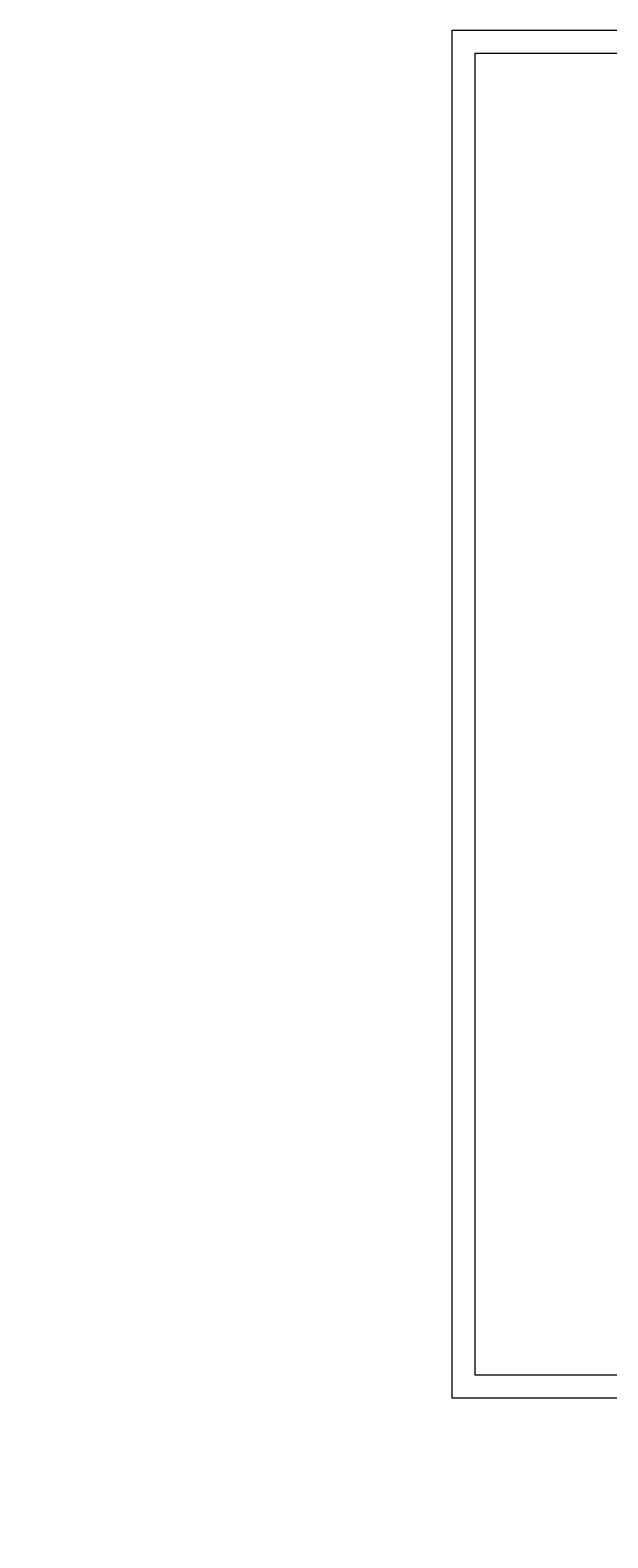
# Model space of a CAD drawing. Header units: millimetres. Extents: x 6814 to 76439, y 4251 to 11598.
# Tile 19 of 30: x 37806 to 39061, y 4645 to 7918. Entities that reach past the tile are written whole.
import ezdxf

# ---------------------------------------------------------------- set-up
doc = ezdxf.new("R2010")
doc.units = ezdxf.units.MM
doc.layers.add('R-TAB', color=1, linetype='Continuous')
doc.styles.get("Standard").update_dxf_attribs({"font": 'arial.ttf'})

msp = doc.modelspace()

# ---------------------------------------------------------------- linework, layer by layer
at = {"color": 1, "lineweight": 0}
for p, q in [((38722.494, 7917.929), (42922.494, 7917.929)), ((38722.494, 4947.929), (38722.494, 7917.929))]:
    msp.add_line(p, q, dxfattribs=at)
at = {"lineweight": 0}
for p, q in [((38772.494, 4997.929), (38772.494, 7867.929)), ((38772.494, 7867.929), (42872.494, 7867.929)), ((42872.494, 4997.929), (38772.494, 4997.929)), ((42922.494, 4947.929), (38722.494, 4947.929))]:
    msp.add_line(p, q, dxfattribs=at)

# ---------------------------------------------------------------- texts
at = {"char_height": 25, "attachment_point": 1}
for s, width, insert in [('\\A1;\\pi44.6388;POWIERZCHNIA\\P\\pi160.09156;M{\\H0.7x;\\S2^ ;}', 358.27488, (35216.407, 7619.322)), ('\\pi128.46384;149,20', 358.27488, (35215.406, 7520.294)), ('\\pi128.46384;151,30', 358.27488, (35215.406, 7440.294)), ('\\pi136.4959;47,30', 358.27488, (35215.406, 7360.294)), ('\\pi136.93928;32,89', 358.27488, (35215.406, 7280.294)), ('\\pi138.03921;13,75', 358.27488, (35215.406, 7200.294)), ('\\pi138.10742;12,19', 358.27488, (35215.406, 7120.294)), ('\\pi138.10742;11,18', 358.27488, (35215.406, 7040.294)), ('\\pi183.5406;SZATNIA', 513.0396, (34381.197, 7038.132)), ('\\pi138.133;15,03', 358.27488, (35215.406, 6960.294)), ('\\pi146.4635;2,16', 358.27488, (35215.406, 6880.294)), ('\\pi147.88744;1,80', 358.27488, (35215.406, 6800.294)), ('\\pi147.89596;1,74', 358.27488, (35215.406, 6720.294)), ('\\pi146.80456;3,72', 358.27488, (35215.406, 6640.294)), ('\\pi137.00749;39,50', 358.27488, (35215.406, 6560.294)), ('\\pi219.97971;POWIERZCHNIA RAZEM ', 838.20294, (34460.256, 6474.068)), ('\\pi126.74999;481,76', 358.27488, (35215.406, 6474.068))]:
    msp.add_mtext_dynamic_manual_height_columns(s, width=width, gutter_width=12.5, heights=[0], dxfattribs=dict(at, insert=insert))
at = {"layer": 'R-TAB', "color": 0, "ltscale": 24, "attachment_point": 1}
for s, insert, char_height, width in [('\\pi772.57046;ELEWACJA POŁUDNIOWA', (15544.923, 7273.177), 30, 2065.84351), ('\\pi798.17073;ELEWACJA PÓŁNOCNA', (15544.923, 5947.495), 30, 2065.84351), ('\\pi477.64216;INWENTARYZACJA', (26974.228, 4850.271), 24, 1259.55718), ('\\pi313.20089;AUTORZY DOKUMENTACJI:', (34543.857, 4716.991), 27, 1121.84994)]:
    msp.add_mtext(s, dxfattribs=dict(at, insert=insert, char_height=char_height, width=width))

doc.saveas('drawing.dxf')
